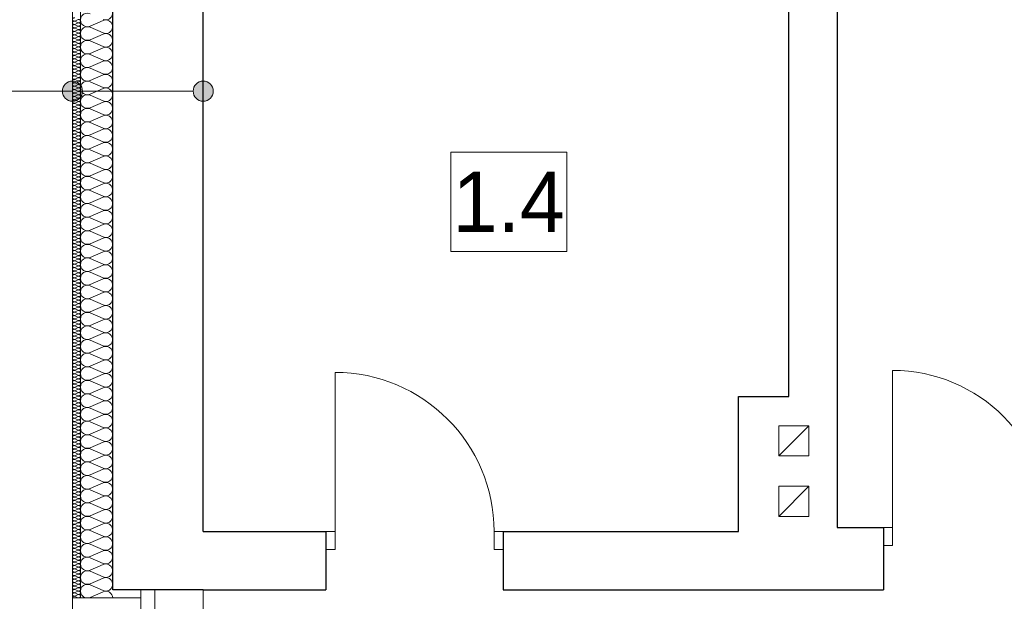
# Model space of a CAD drawing. Extents: x -613240 to -325500, y -25863 to 152403.
# Tile 160 of 254: x -430747 to -425854, y 68686 to 71574. Entities that reach past the tile are written whole.
import ezdxf

# ---------------------------------------------------------------- set-up
doc = ezdxf.new("R2010")
doc.units = 0
doc.header["$MEASUREMENT"] = 0
for name, color, linetype in [('Arch ocieplenie', 7, 'Continuous'), ('Arch opisy', 7, 'Continuous'), ('Inwent Izolacje', 7, 'Continuous')]:
    doc.layers.add(name, color=color, linetype=linetype)
for name, color, linetype, lineweight, true_color in [('Arch ocieplenie_Nr_Pióra__9', 7, 'Continuous', 13, 0x3dad99), ('Arch wykończenie_Nr_Pióra__3', 7, 'Continuous', 18, 0xff6600), ('Inwent Izolacje_Nr_Pióra__2', 7, 'Continuous', 13, 0x7f7f7f), ('INWENT.ŚCIANY_Nr_Pióra__2', 7, 'Continuous', 13, 0x7f7f7f)]:
    doc.layers.add(name, color=color, linetype=linetype, lineweight=lineweight, true_color=true_color)
for name, color, linetype, lineweight in [('Arch opisy_Nr_Pióra__21', 7, 'Continuous', 9), ('INWENT OPISY_Nr_Pióra__21', 7, 'Continuous', 9), ('INWENT. DRZWI_Nr_Pióra__5', 7, 'Continuous', 13), ('INWENT. OKNA_Nr_Pióra__5', 7, 'Continuous', 13), ('INWENT.ŚCIANY_Nr_Pióra__1', 7, 'Continuous', 25), ('INWENT.ŚCIANY_Nr_Pióra__21', 7, 'Continuous', 9), ('Istniejące kominy_Nr_Pióra__21', 7, 'Continuous', 9)]:
    doc.layers.add(name, color=color, linetype=linetype, lineweight=lineweight)
doc.styles.add('GENERATED_STYLE_3', font='txt')

# ---------------------------------------------------------------- blocks, each defined once
blk = doc.blocks.new('Izolacja cieplna 14_201', base_point=(-430484.9, 73292.6))
at = {"layer": 'Arch ocieplenie_Nr_Pióra__9', "linetype": 'Continuous'}
for p, q in [((-430456.9, 71574.9), (-430473, 71567.8)), ((-430473, 71566.4), (-430456.9, 71559.3)), ((-430456.9, 71557.9), (-430473, 71550.8)), ((-430473, 71549.4), (-430456.9, 71542.3)), ((-430456.9, 71540.9), (-430473, 71533.8)), ((-430473, 71532.4), (-430456.9, 71525.3)), ((-430456.9, 71523.9), (-430473, 71516.8)), ((-430473, 71515.4), (-430456.9, 71508.3)), ((-430456.9, 71506.9), (-430473, 71499.8)), ((-430473, 71498.4), (-430456.9, 71491.3)), ((-430456.9, 71489.9), (-430473, 71482.8)), ((-430473, 71481.4), (-430456.9, 71474.3)), ((-430456.9, 71472.9), (-430473, 71465.8)), ((-430473, 71464.4), (-430456.9, 71457.3)), ((-430456.9, 71455.9), (-430473, 71448.8)), ((-430473, 71447.4), (-430456.9, 71440.3)), ((-430456.9, 71438.9), (-430473, 71431.8)), ((-430473, 71430.4), (-430456.9, 71423.3)), ((-430456.9, 71421.9), (-430473, 71414.8)), ((-430473, 71413.4), (-430456.9, 71406.3)), ((-430456.9, 71404.9), (-430473, 71397.8)), ((-430473, 71396.4), (-430456.9, 71389.3)), ((-430456.9, 71387.9), (-430473, 71380.8)), ((-430473, 71379.4), (-430456.9, 71372.3)), ((-430456.9, 71370.9), (-430473, 71363.8)), ((-430473, 71362.4), (-430456.9, 71355.3)), ((-430456.9, 71353.9), (-430473, 71346.8)), ((-430473, 71345.4), (-430456.9, 71338.3)), ((-430456.9, 71336.9), (-430473, 71329.8)), ((-430473, 71328.4), (-430456.9, 71321.3)), ((-430456.9, 71319.9), (-430473, 71312.8)), ((-430473, 71311.4), (-430456.9, 71304.3)), ((-430456.9, 71302.9), (-430473, 71295.8)), ((-430473, 71294.4), (-430456.9, 71287.3)), ((-430456.9, 71285.9), (-430473, 71278.8)), ((-430473, 71277.4), (-430456.9, 71270.3)), ((-430456.9, 71268.9), (-430473, 71261.8)), ((-430473, 71260.4), (-430456.9, 71253.3)), ((-430456.9, 71251.9), (-430473, 71244.8)), ((-430473, 71243.4), (-430456.9, 71236.3)), ((-430456.9, 71234.9), (-430473, 71227.8)), ((-430473, 71226.4), (-430456.9, 71219.3)), ((-430456.9, 71217.9), (-430473, 71210.8)), ((-430473, 71209.4), (-430456.9, 71202.3)), ((-430456.9, 71200.9), (-430473, 71193.8)), ((-430473, 71192.4), (-430456.9, 71185.3)), ((-430456.9, 71183.9), (-430473, 71176.8)), ((-430473, 71175.4), (-430456.9, 71168.3)), ((-430456.9, 71166.9), (-430473, 71159.8)), ((-430473, 71158.4), (-430456.9, 71151.3)), ((-430456.9, 71149.9), (-430473, 71142.8)), ((-430473, 71141.4), (-430456.9, 71134.3)), ((-430456.9, 71132.9), (-430473, 71125.8)), ((-430473, 71124.4), (-430456.9, 71117.3)), ((-430456.9, 71115.9), (-430473, 71108.8)), ((-430473, 71107.4), (-430456.9, 71100.3)), ((-430456.9, 71098.9), (-430473, 71091.8)), ((-430473, 71090.4), (-430456.9, 71083.3)), ((-430456.9, 71081.9), (-430473, 71074.8)), ((-430473, 71073.4), (-430456.9, 71066.3)), ((-430456.9, 71064.9), (-430473, 71057.8)), ((-430473, 71056.4), (-430456.9, 71049.3)), ((-430456.9, 71047.9), (-430473, 71040.8)), ((-430473, 71039.4), (-430456.9, 71032.3)), ((-430456.9, 71030.9), (-430473, 71023.8)), ((-430473, 71022.4), (-430456.9, 71015.3)), ((-430456.9, 71013.9), (-430473, 71006.8)), ((-430473, 71005.4), (-430456.9, 70998.3)), ((-430456.9, 70996.9), (-430473, 70989.8)), ((-430473, 70988.4), (-430456.9, 70981.3)), ((-430456.9, 70979.9), (-430473, 70972.8)), ((-430473, 70971.4), (-430456.9, 70964.3)), ((-430456.9, 70962.9), (-430473, 70955.8)), ((-430473, 70954.4), (-430456.9, 70947.3)), ((-430456.9, 70945.9), (-430473, 70938.8)), ((-430473, 70937.4), (-430456.9, 70930.3)), ((-430456.9, 70928.9), (-430473, 70921.8)), ((-430473, 70920.4), (-430456.9, 70913.3)), ((-430456.9, 70911.9), (-430473, 70904.8)), ((-430473, 70903.4), (-430456.9, 70896.3)), ((-430456.9, 70894.9), (-430473, 70887.8)), ((-430473, 70886.4), (-430456.9, 70879.3)), ((-430456.9, 70877.9), (-430473, 70870.8)), ((-430473, 70869.4), (-430456.9, 70862.3)), ((-430456.9, 70860.9), (-430473, 70853.8)), ((-430473, 70852.4), (-430456.9, 70845.3)), ((-430456.9, 70843.9), (-430473, 70836.8)), ((-430473, 70835.4), (-430456.9, 70828.3)), ((-430456.9, 70826.9), (-430473, 70819.8)), ((-430473, 70818.4), (-430456.9, 70811.3)), ((-430456.9, 70809.9), (-430473, 70802.8)), ((-430473, 70801.4), (-430456.9, 70794.3)), ((-430456.9, 70792.9), (-430473, 70785.8)), ((-430473, 70784.4), (-430456.9, 70777.3)), ((-430456.9, 70775.9), (-430473, 70768.8)), ((-430473, 70767.4), (-430456.9, 70760.3)), ((-430456.9, 70758.9), (-430473, 70751.8)), ((-430473, 70750.4), (-430456.9, 70743.3)), ((-430456.9, 70741.9), (-430473, 70734.8)), ((-430473, 70733.4), (-430456.9, 70726.3)), ((-430456.9, 70724.9), (-430473, 70717.8)), ((-430473, 70716.4), (-430456.9, 70709.3)), ((-430456.9, 70707.9), (-430473, 70700.8)), ((-430473, 70699.4), (-430456.9, 70692.3)), ((-430456.9, 70690.9), (-430473, 70683.8)), ((-430473, 70682.4), (-430456.9, 70675.3)), ((-430456.9, 70673.9), (-430473, 70666.8)), ((-430473, 70665.4), (-430456.9, 70658.3)), ((-430456.9, 70656.9), (-430473, 70649.8)), ((-430473, 70648.4), (-430456.9, 70641.3)), ((-430456.9, 70639.9), (-430473, 70632.8)), ((-430473, 70631.4), (-430456.9, 70624.3)), ((-430456.9, 70622.9), (-430473, 70615.8)), ((-430473, 70614.4), (-430456.9, 70607.3)), ((-430456.9, 70605.9), (-430473, 70598.8)), ((-430473, 70597.4), (-430456.9, 70590.3)), ((-430456.9, 70588.9), (-430473, 70581.8)), ((-430473, 70580.4), (-430456.9, 70573.3)), ((-430456.9, 70571.9), (-430473, 70564.8)), ((-430473, 70563.4), (-430456.9, 70556.3)), ((-430456.9, 70554.9), (-430473, 70547.8)), ((-430473, 70546.4), (-430456.9, 70539.3)), ((-430456.9, 70537.9), (-430473, 70530.8)), ((-430473, 70529.4), (-430456.9, 70522.3)), ((-430456.9, 70520.9), (-430473, 70513.8)), ((-430473, 70512.4), (-430456.9, 70505.3)), ((-430456.9, 70503.9), (-430473, 70496.8)), ((-430473, 70495.4), (-430456.9, 70488.3)), ((-430456.9, 70486.9), (-430473, 70479.8)), ((-430473, 70478.4), (-430456.9, 70471.3)), ((-430456.9, 70469.9), (-430473, 70462.8)), ((-430473, 70461.4), (-430456.9, 70454.3)), ((-430456.9, 70452.9), (-430473, 70445.8)), ((-430473, 70444.4), (-430456.9, 70437.3)), ((-430456.9, 70435.9), (-430473, 70428.8)), ((-430473, 70427.4), (-430456.9, 70420.3)), ((-430456.9, 70418.9), (-430473, 70411.8)), ((-430473, 70410.4), (-430456.9, 70403.3)), ((-430456.9, 70401.9), (-430473, 70394.8)), ((-430473, 70393.4), (-430456.9, 70386.3)), ((-430456.9, 70384.9), (-430473, 70377.8)), ((-430473, 70376.4), (-430456.9, 70369.3)), ((-430456.9, 70367.9), (-430473, 70360.8)), ((-430473, 70359.4), (-430456.9, 70352.3)), ((-430456.9, 70350.9), (-430473, 70343.8)), ((-430473, 70342.4), (-430456.9, 70335.3)), ((-430456.9, 70333.9), (-430473, 70326.8)), ((-430473, 70325.4), (-430456.9, 70318.3)), ((-430456.9, 70316.9), (-430473, 70309.8)), ((-430473, 70308.4), (-430456.9, 70301.3)), ((-430456.9, 70299.9), (-430473, 70292.8)), ((-430473, 70291.4), (-430456.9, 70284.3)), ((-430456.9, 70282.9), (-430473, 70275.8)), ((-430473, 70274.4), (-430456.9, 70267.3)), ((-430456.9, 70265.9), (-430473, 70258.8)), ((-430473, 70257.4), (-430456.9, 70250.3)), ((-430456.9, 70248.9), (-430473, 70241.8)), ((-430473, 70240.4), (-430456.9, 70233.3)), ((-430456.9, 70231.9), (-430473, 70224.8)), ((-430473, 70223.4), (-430456.9, 70216.3)), ((-430456.9, 70214.9), (-430473, 70207.8)), ((-430473, 70206.4), (-430456.9, 70199.3)), ((-430456.9, 70197.9), (-430473, 70190.8)), ((-430473, 70189.4), (-430456.9, 70182.3)), ((-430456.9, 70180.9), (-430473, 70173.8)), ((-430473, 70172.4), (-430456.9, 70165.3)), ((-430456.9, 70163.9), (-430473, 70156.8)), ((-430473, 70155.4), (-430456.9, 70148.3)), ((-430456.9, 70146.9), (-430473, 70139.8)), ((-430473, 70138.4), (-430456.9, 70131.3)), ((-430456.9, 70129.9), (-430473, 70122.8)), ((-430473, 70121.4), (-430456.9, 70114.3)), ((-430456.9, 70112.9), (-430473, 70105.8)), ((-430473, 70104.4), (-430456.9, 70097.3)), ((-430456.9, 70095.9), (-430473, 70088.8)), ((-430473, 70087.4), (-430456.9, 70080.3)), ((-430456.9, 70078.9), (-430473, 70071.8)), ((-430473, 70070.4), (-430456.9, 70063.3)), ((-430456.9, 70061.9), (-430473, 70054.8)), ((-430473, 70053.4), (-430456.9, 70046.3)), ((-430456.9, 70044.9), (-430473, 70037.8)), ((-430473, 70036.4), (-430456.9, 70029.3)), ((-430456.9, 70027.9), (-430473, 70020.8)), ((-430473, 70019.4), (-430456.9, 70012.3)), ((-430456.9, 70010.9), (-430473, 70003.8)), ((-430473, 70002.4), (-430456.9, 69995.3)), ((-430456.9, 69993.9), (-430473, 69986.8)), ((-430473, 69985.4), (-430456.9, 69978.3)), ((-430456.9, 69976.9), (-430473, 69969.8)), ((-430473, 69968.4), (-430456.9, 69961.3)), ((-430456.9, 69959.9), (-430473, 69952.8)), ((-430473, 69951.4), (-430456.9, 69944.3)), ((-430456.9, 69942.9), (-430473, 69935.8)), ((-430473, 69934.4), (-430456.9, 69927.3)), ((-430456.9, 69925.9), (-430473, 69918.8)), ((-430473, 69917.4), (-430456.9, 69910.3)), ((-430456.9, 69908.9), (-430473, 69901.8)), ((-430473, 69900.4), (-430456.9, 69893.3)), ((-430456.9, 69891.9), (-430473, 69884.8)), ((-430473, 69883.4), (-430456.9, 69876.3)), ((-430456.9, 69874.9), (-430473, 69867.8)), ((-430473, 69866.4), (-430456.9, 69859.3)), ((-430456.9, 69857.9), (-430473, 69850.8)), ((-430473, 69849.4), (-430456.9, 69842.3)), ((-430456.9, 69840.9), (-430473, 69833.8)), ((-430473, 69832.4), (-430456.9, 69825.3)), ((-430456.9, 69823.9), (-430473, 69816.8)), ((-430473, 69815.4), (-430456.9, 69808.3)), ((-430456.9, 69806.9), (-430473, 69799.8)), ((-430473, 69798.4), (-430456.9, 69791.3)), ((-430456.9, 69789.9), (-430473, 69782.8)), ((-430473, 69781.4), (-430456.9, 69774.3)), ((-430456.9, 69772.9), (-430473, 69765.8)), ((-430473, 69764.4), (-430456.9, 69757.3)), ((-430456.9, 69755.9), (-430473, 69748.8)), ((-430473, 69747.4), (-430456.9, 69740.3)), ((-430456.9, 69738.9), (-430473, 69731.8)), ((-430473, 69730.4), (-430456.9, 69723.3)), ((-430456.9, 69721.9), (-430473, 69714.8)), ((-430473, 69713.4), (-430456.9, 69706.3)), ((-430456.9, 69704.9), (-430473, 69697.8)), ((-430473, 69696.4), (-430456.9, 69689.3)), ((-430456.9, 69687.9), (-430473, 69680.8)), ((-430473, 69679.4), (-430456.9, 69672.3)), ((-430456.9, 69670.9), (-430473, 69663.8)), ((-430473, 69662.4), (-430456.9, 69655.3)), ((-430456.9, 69653.9), (-430473, 69646.8)), ((-430473, 69645.4), (-430456.9, 69638.3)), ((-430456.9, 69636.9), (-430473, 69629.8)), ((-430473, 69628.4), (-430456.9, 69621.3)), ((-430456.9, 69619.9), (-430473, 69612.8)), ((-430473, 69611.4), (-430456.9, 69604.3)), ((-430456.9, 69602.9), (-430473, 69595.8)), ((-430473, 69594.4), (-430456.9, 69587.3)), ((-430456.9, 69585.9), (-430473, 69578.8)), ((-430473, 69577.4), (-430456.9, 69570.3)), ((-430456.9, 69568.9), (-430473, 69561.8)), ((-430473, 69560.4), (-430456.9, 69553.3)), ((-430456.9, 69551.9), (-430473, 69544.8)), ((-430473, 69543.4), (-430456.9, 69536.3)), ((-430456.9, 69534.9), (-430473, 69527.8)), ((-430473, 69526.4), (-430456.9, 69519.3)), ((-430456.9, 69517.9), (-430473, 69510.8)), ((-430473, 69509.4), (-430456.9, 69502.3)), ((-430456.9, 69500.9), (-430473, 69493.8)), ((-430473, 69492.4), (-430456.9, 69485.3)), ((-430456.9, 69483.9), (-430473, 69476.8)), ((-430473, 69475.4), (-430456.9, 69468.3)), ((-430456.9, 69466.9), (-430473, 69459.8)), ((-430473, 69458.4), (-430456.9, 69451.3)), ((-430456.9, 69449.9), (-430473, 69442.8)), ((-430473, 69441.4), (-430456.9, 69434.3)), ((-430456.9, 69432.9), (-430473, 69425.8)), ((-430473, 69424.4), (-430456.9, 69417.3)), ((-430456.9, 69415.9), (-430473, 69408.8)), ((-430473, 69407.4), (-430456.9, 69400.3)), ((-430456.9, 69398.9), (-430473, 69391.8)), ((-430473, 69390.4), (-430456.9, 69383.3)), ((-430456.9, 69381.9), (-430473, 69374.8)), ((-430473, 69373.4), (-430456.9, 69366.3)), ((-430456.9, 69364.9), (-430473, 69357.8)), ((-430473, 69356.4), (-430456.9, 69349.3)), ((-430456.9, 69347.9), (-430473, 69340.8)), ((-430473, 69339.4), (-430456.9, 69332.3)), ((-430456.9, 69330.9), (-430473, 69323.8)), ((-430473, 69322.4), (-430456.9, 69315.3)), ((-430456.9, 69313.9), (-430473, 69306.8)), ((-430473, 69305.4), (-430456.9, 69298.3)), ((-430456.9, 69296.9), (-430473, 69289.8)), ((-430473, 69288.4), (-430456.9, 69281.3)), ((-430456.9, 69279.9), (-430473, 69272.8)), ((-430473, 69271.4), (-430456.9, 69264.3)), ((-430456.9, 69262.9), (-430473, 69255.8)), ((-430473, 69254.4), (-430456.9, 69247.3)), ((-430456.9, 69245.9), (-430473, 69238.8)), ((-430473, 69237.4), (-430456.9, 69230.3)), ((-430456.9, 69228.9), (-430473, 69221.8)), ((-430473, 69220.4), (-430456.9, 69213.3)), ((-430456.9, 69211.9), (-430473, 69204.8)), ((-430473, 69203.4), (-430456.9, 69196.3)), ((-430456.9, 69194.9), (-430473, 69187.8)), ((-430473, 69186.4), (-430456.9, 69179.3)), ((-430456.9, 69177.9), (-430473, 69170.8)), ((-430473, 69169.4), (-430456.9, 69162.3)), ((-430456.9, 69160.9), (-430473, 69153.8)), ((-430473, 69152.4), (-430456.9, 69145.3)), ((-430456.9, 69143.9), (-430473, 69136.8)), ((-430473, 69135.4), (-430456.9, 69128.3)), ((-430456.9, 69126.9), (-430473, 69119.8)), ((-430473, 69118.4), (-430456.9, 69111.3)), ((-430456.9, 69109.9), (-430473, 69102.8)), ((-430473, 69101.4), (-430456.9, 69094.3)), ((-430456.9, 69092.9), (-430473, 69085.8)), ((-430473, 69084.4), (-430456.9, 69077.3)), ((-430456.9, 69075.9), (-430473, 69068.8)), ((-430473, 69067.4), (-430456.9, 69060.3)), ((-430456.9, 69058.9), (-430473, 69051.8)), ((-430473, 69050.4), (-430456.9, 69043.3)), ((-430456.9, 69041.9), (-430473, 69034.8)), ((-430473, 69033.4), (-430456.9, 69026.3)), ((-430456.9, 69024.9), (-430473, 69017.8)), ((-430473, 69016.4), (-430456.9, 69009.3)), ((-430456.9, 69007.9), (-430473, 69000.8)), ((-430473, 68999.4), (-430456.9, 68992.3)), ((-430456.9, 68990.9), (-430473, 68983.8)), ((-430473, 68982.4), (-430456.9, 68975.3)), ((-430456.9, 68973.9), (-430473, 68966.8)), ((-430473, 68965.4), (-430456.9, 68958.3)), ((-430456.9, 68956.9), (-430473, 68949.8)), ((-430473, 68948.4), (-430456.9, 68941.3)), ((-430456.9, 68939.9), (-430473, 68932.8)), ((-430473, 68931.4), (-430456.9, 68924.3)), ((-430456.9, 68922.9), (-430473, 68915.8)), ((-430473, 68914.4), (-430456.9, 68907.3)), ((-430456.9, 68905.9), (-430473, 68898.8)), ((-430473, 68897.4), (-430456.9, 68890.3)), ((-430456.9, 68888.9), (-430473, 68881.8)), ((-430473, 68880.4), (-430456.9, 68873.3)), ((-430456.9, 68871.9), (-430473, 68864.8)), ((-430473, 68863.4), (-430456.9, 68856.3)), ((-430456.9, 68854.9), (-430473, 68847.8)), ((-430473, 68846.4), (-430456.9, 68839.3)), ((-430456.9, 68837.9), (-430473, 68830.8)), ((-430473, 68829.4), (-430456.9, 68822.3)), ((-430456.9, 68820.9), (-430473, 68813.8)), ((-430473, 68812.4), (-430456.9, 68805.3)), ((-430456.9, 68803.9), (-430473, 68796.8)), ((-430473, 68795.4), (-430456.9, 68788.3)), ((-430456.9, 68786.9), (-430473, 68779.8)), ((-430473, 68778.4), (-430456.9, 68771.3)), ((-430456.9, 68769.9), (-430473, 68762.8)), ((-430473, 68761.4), (-430456.9, 68754.3)), ((-430456.9, 68752.9), (-430473, 68745.8)), ((-430473, 68744.4), (-430456.9, 68737.3)), ((-430456.9, 68735.9), (-430473, 68728.8)), ((-430473, 68727.4), (-430456.9, 68720.3)), ((-430456.9, 68718.9), (-430473, 68711.8)), ((-430473, 68710.4), (-430456.9, 68703.3))]:
    blk.add_line(p, q, dxfattribs=at)
for centre, start_param, end_param in [((-430476.4, 71575.6), 1.158004, 5.125183), ((-430476.4, 71558.6), 1.158004, 5.125183), ((-430476.4, 71541.6), 1.158004, 5.125183), ((-430453.5, 71567.1), 4.299595, 8.266775), ((-430453.5, 71550.1), 4.299595, 8.266775), ((-430453.5, 71533.1), 4.299595, 8.266775), ((-430476.4, 71524.6), 1.158004, 5.125183), ((-430476.4, 71507.6), 1.158004, 5.125183), ((-430476.4, 71490.6), 1.158004, 5.125183), ((-430453.5, 71516.1), 4.299595, 8.266775), ((-430453.5, 71499.1), 4.299595, 8.266775), ((-430453.5, 71482.1), 4.299595, 8.266775), ((-430476.4, 71473.6), 1.158004, 5.125183), ((-430476.4, 71456.6), 1.158004, 5.125183), ((-430476.4, 71439.6), 1.158004, 5.125183), ((-430453.5, 71465.1), 4.299595, 8.266775), ((-430453.5, 71448.1), 4.299595, 8.266775), ((-430453.5, 71431.1), 4.299595, 8.266775), ((-430476.4, 71422.6), 1.158004, 5.125183), ((-430476.4, 71405.6), 1.158004, 5.125183), ((-430476.4, 71388.6), 1.158004, 5.125183), ((-430453.5, 71414.1), 4.299595, 8.266775), ((-430453.5, 71397.1), 4.299595, 8.266775), ((-430453.5, 71380.1), 4.299595, 8.266775), ((-430476.4, 71371.6), 1.158004, 5.125183), ((-430476.4, 71354.6), 1.158004, 5.125183), ((-430476.4, 71337.6), 1.158004, 5.125183), ((-430453.5, 71363.1), 4.299595, 8.266775), ((-430453.5, 71346.1), 4.299595, 8.266775), ((-430476.4, 71320.6), 1.158004, 5.125183), ((-430476.4, 71303.6), 1.158004, 5.125183), ((-430476.4, 71286.6), 1.158004, 5.125183), ((-430453.5, 71329.1), 4.299595, 8.266775), ((-430453.5, 71312.1), 4.299595, 8.266775), ((-430453.5, 71295.1), 4.299595, 8.266775), ((-430476.4, 71269.6), 1.158004, 5.125183), ((-430476.4, 71252.6), 1.158004, 5.125183), ((-430476.4, 71235.6), 1.158004, 5.125183), ((-430453.5, 71278.1), 4.299595, 8.266775), ((-430453.5, 71261.1), 4.299595, 8.266775), ((-430453.5, 71244.1), 4.299595, 8.266775), ((-430476.4, 71218.6), 1.158004, 5.125183), ((-430476.4, 71201.6), 1.158004, 5.125183), ((-430476.4, 71184.6), 1.158004, 5.125183), ((-430453.5, 71227.1), 4.299595, 8.266775), ((-430453.5, 71210.1), 4.299595, 8.266775), ((-430453.5, 71193.1), 4.299595, 8.266775), ((-430476.4, 71167.6), 1.158004, 5.125183), ((-430476.4, 71150.6), 1.158004, 5.125183), ((-430453.5, 71176.1), 4.299595, 8.266775), ((-430453.5, 71159.1), 4.299595, 8.266775), ((-430453.5, 71142.1), 4.299595, 8.266775), ((-430476.4, 71133.6), 1.158004, 5.125183), ((-430476.4, 71116.6), 1.158004, 5.125183), ((-430476.4, 71099.6), 1.158004, 5.125183), ((-430453.5, 71125.1), 4.299595, 8.266775), ((-430453.5, 71108.1), 4.299595, 8.266775), ((-430453.5, 71091.1), 4.299595, 8.266775), ((-430476.4, 71082.6), 1.158004, 5.125183), ((-430476.4, 71065.6), 1.158004, 5.125183), ((-430476.4, 71048.6), 1.158004, 5.125183), ((-430453.5, 71074.1), 4.299595, 8.266775), ((-430453.5, 71057.1), 4.299595, 8.266775), ((-430453.5, 71040.1), 4.299595, 8.266775), ((-430476.4, 71031.6), 1.158004, 5.125183), ((-430476.4, 71014.6), 1.158004, 5.125183), ((-430476.4, 70997.6), 1.158004, 5.125183), ((-430453.5, 71023.1), 4.299595, 8.266775), ((-430453.5, 71006.1), 4.299595, 8.266775), ((-430453.5, 70989.1), 4.299595, 8.266775), ((-430476.4, 70980.6), 1.158004, 5.125183), ((-430476.4, 70963.6), 1.158004, 5.125183), ((-430476.4, 70946.6), 1.158004, 5.125183), ((-430453.5, 70972.1), 4.299595, 8.266775), ((-430453.5, 70955.1), 4.299595, 8.266775), ((-430453.5, 70938.1), 4.299595, 8.266775), ((-430476.4, 70929.6), 1.158004, 5.125183), ((-430476.4, 70912.6), 1.158004, 5.125183), ((-430476.4, 70895.6), 1.158004, 5.125183), ((-430453.5, 70921.1), 4.299595, 8.266775), ((-430453.5, 70904.1), 4.299595, 8.266775), ((-430476.4, 70878.6), 1.158004, 5.125183), ((-430476.4, 70861.6), 1.158004, 5.125183), ((-430476.4, 70844.6), 1.158004, 5.125183), ((-430453.5, 70887.1), 4.299595, 8.266775), ((-430453.5, 70870.1), 4.299595, 8.266775), ((-430453.5, 70853.1), 4.299595, 8.266775), ((-430476.4, 70827.6), 1.158004, 5.125183), ((-430476.4, 70810.6), 1.158004, 5.125183), ((-430476.4, 70793.6), 1.158004, 5.125183), ((-430453.5, 70836.1), 4.299595, 8.266775), ((-430453.5, 70819.1), 4.299595, 8.266775), ((-430453.5, 70802.1), 4.299595, 8.266775), ((-430476.4, 70776.6), 1.158004, 5.125183), ((-430476.4, 70759.6), 1.158004, 5.125183), ((-430476.4, 70742.6), 1.158004, 5.125183), ((-430453.5, 70785.1), 4.299595, 8.266775), ((-430453.5, 70768.1), 4.299595, 8.266775), ((-430453.5, 70751.1), 4.299595, 8.266775), ((-430476.4, 70725.6), 1.158004, 5.125183), ((-430476.4, 70708.6), 1.158004, 5.125183), ((-430453.5, 70734.1), 4.299595, 8.266775), ((-430453.5, 70717.1), 4.299595, 8.266775), ((-430453.5, 70700.1), 4.299595, 8.266775), ((-430476.4, 70691.6), 1.158004, 5.125183), ((-430476.4, 70674.6), 1.158004, 5.125183), ((-430476.4, 70657.6), 1.158004, 5.125183), ((-430453.5, 70683.1), 4.299595, 8.266775), ((-430453.5, 70666.1), 4.299595, 8.266775), ((-430453.5, 70649.1), 4.299595, 8.266775), ((-430476.4, 70640.6), 1.158004, 5.125183), ((-430476.4, 70623.6), 1.158004, 5.125183), ((-430476.4, 70606.6), 1.158004, 5.125183), ((-430453.5, 70632.1), 4.299595, 8.266775), ((-430453.5, 70615.1), 4.299595, 8.266775), ((-430453.5, 70598.1), 4.299595, 8.266775), ((-430476.4, 70589.6), 1.158004, 5.125183), ((-430476.4, 70572.6), 1.158004, 5.125183), ((-430476.4, 70555.6), 1.158004, 5.125183), ((-430453.5, 70581.1), 4.299595, 8.266775), ((-430453.5, 70564.1), 4.299595, 8.266775), ((-430453.5, 70547.1), 4.299595, 8.266775), ((-430476.4, 70538.6), 1.158004, 5.125183), ((-430476.4, 70521.6), 1.158004, 5.125183), ((-430476.4, 70504.6), 1.158004, 5.125183), ((-430453.5, 70530.1), 4.299595, 8.266775), ((-430453.5, 70513.1), 4.299595, 8.266775), ((-430476.4, 70487.6), 1.158004, 5.125183), ((-430476.4, 70470.6), 1.158004, 5.125183), ((-430476.4, 70453.6), 1.158004, 5.125183), ((-430453.5, 70496.1), 4.299595, 8.266775), ((-430453.5, 70479.1), 4.299595, 8.266775), ((-430453.5, 70462.1), 4.299595, 8.266775), ((-430476.4, 70436.6), 1.158004, 5.125183), ((-430476.4, 70419.6), 1.158004, 5.125183), ((-430476.4, 70402.6), 1.158004, 5.125183), ((-430453.5, 70445.1), 4.299595, 8.266775), ((-430453.5, 70428.1), 4.299595, 8.266775), ((-430453.5, 70411.1), 4.299595, 8.266775), ((-430476.4, 70385.6), 1.158004, 5.125183), ((-430476.4, 70368.6), 1.158004, 5.125183), ((-430476.4, 70351.6), 1.158004, 5.125183), ((-430453.5, 70394.1), 4.299595, 8.266775), ((-430453.5, 70377.1), 4.299595, 8.266775), ((-430453.5, 70360.1), 4.299595, 8.266775), ((-430476.4, 70334.6), 1.158004, 5.125183), ((-430476.4, 70317.6), 1.158004, 5.125183), ((-430453.5, 70343.1), 4.299595, 8.266775), ((-430453.5, 70326.1), 4.299595, 8.266775), ((-430453.5, 70309.1), 4.299595, 8.266775), ((-430476.4, 70300.6), 1.158004, 5.125183), ((-430476.4, 70283.6), 1.158004, 5.125183), ((-430476.4, 70266.6), 1.158004, 5.125183), ((-430453.5, 70292.1), 4.299595, 8.266775), ((-430453.5, 70275.1), 4.299595, 8.266775), ((-430453.5, 70258.1), 4.299595, 8.266775), ((-430476.4, 70249.6), 1.158004, 5.125183), ((-430476.4, 70232.6), 1.158004, 5.125183), ((-430476.4, 70215.6), 1.158004, 5.125183), ((-430453.5, 70241.1), 4.299595, 8.266775), ((-430453.5, 70224.1), 4.299595, 8.266775), ((-430453.5, 70207.1), 4.299595, 8.266775), ((-430476.4, 70198.6), 1.158004, 5.125183), ((-430476.4, 70181.6), 1.158004, 5.125183), ((-430476.4, 70164.6), 1.158004, 5.125183), ((-430453.5, 70190.1), 4.299595, 8.266775), ((-430453.5, 70173.1), 4.299595, 8.266775), ((-430453.5, 70156.1), 4.299595, 8.266775), ((-430476.4, 70147.6), 1.158004, 5.125183), ((-430476.4, 70130.6), 1.158004, 5.125183), ((-430476.4, 70113.6), 1.158004, 5.125183), ((-430453.5, 70139.1), 4.299595, 8.266775), ((-430453.5, 70122.1), 4.299595, 8.266775), ((-430476.4, 70096.6), 1.158004, 5.125183), ((-430476.4, 70079.6), 1.158004, 5.125183), ((-430476.4, 70062.6), 1.158004, 5.125183), ((-430453.5, 70105.1), 4.299595, 8.266775), ((-430453.5, 70088.1), 4.299595, 8.266775), ((-430453.5, 70071.1), 4.299595, 8.266775), ((-430476.4, 70045.6), 1.158004, 5.125183), ((-430476.4, 70028.6), 1.158004, 5.125183), ((-430476.4, 70011.6), 1.158004, 5.125183), ((-430453.5, 70054.1), 4.299595, 8.266775), ((-430453.5, 70037.1), 4.299595, 8.266775), ((-430453.5, 70020.1), 4.299595, 8.266775), ((-430476.4, 69994.6), 1.158004, 5.125183), ((-430476.4, 69977.6), 1.158004, 5.125183), ((-430476.4, 69960.6), 1.158004, 5.125183), ((-430453.5, 70003.1), 4.299595, 8.266775), ((-430453.5, 69986.1), 4.299595, 8.266775), ((-430453.5, 69969.1), 4.299595, 8.266775), ((-430476.4, 69943.6), 1.158004, 5.125183), ((-430476.4, 69926.6), 1.158004, 5.125183), ((-430453.5, 69952.1), 4.299595, 8.266775), ((-430453.5, 69935.1), 4.299595, 8.266775), ((-430453.5, 69918.1), 4.299595, 8.266775), ((-430476.4, 69909.6), 1.158004, 5.125183), ((-430476.4, 69892.6), 1.158004, 5.125183), ((-430476.4, 69875.6), 1.158004, 5.125183), ((-430453.5, 69901.1), 4.299595, 8.266775), ((-430453.5, 69884.1), 4.299595, 8.266775), ((-430453.5, 69867.1), 4.299595, 8.266775), ((-430476.4, 69858.6), 1.158004, 5.125183), ((-430476.4, 69841.6), 1.158004, 5.125183), ((-430476.4, 69824.6), 1.158004, 5.125183), ((-430453.5, 69850.1), 4.299595, 8.266775), ((-430453.5, 69833.1), 4.299595, 8.266775), ((-430453.5, 69816.1), 4.299595, 8.266775), ((-430476.4, 69807.6), 1.158004, 5.125183), ((-430476.4, 69790.6), 1.158004, 5.125183), ((-430476.4, 69773.6), 1.158004, 5.125183), ((-430453.5, 69799.1), 4.299595, 8.266775), ((-430453.5, 69782.1), 4.299595, 8.266775), ((-430453.5, 69765.1), 4.299595, 8.266775), ((-430476.4, 69756.6), 1.158004, 5.125183), ((-430476.4, 69739.6), 1.158004, 5.125183), ((-430476.4, 69722.6), 1.158004, 5.125183), ((-430453.5, 69748.1), 4.299595, 8.266775), ((-430453.5, 69731.1), 4.299595, 8.266775), ((-430476.4, 69705.6), 1.158004, 5.125183), ((-430476.4, 69688.6), 1.158004, 5.125183), ((-430476.4, 69671.6), 1.158004, 5.125183), ((-430453.5, 69714.1), 4.299595, 8.266775), ((-430453.5, 69697.1), 4.299595, 8.266775), ((-430453.5, 69680.1), 4.299595, 8.266775), ((-430476.4, 69654.6), 1.158004, 5.125183), ((-430476.4, 69637.6), 1.158004, 5.125183), ((-430476.4, 69620.6), 1.158004, 5.125183), ((-430453.5, 69663.1), 4.299595, 8.266775), ((-430453.5, 69646.1), 4.299595, 8.266775), ((-430453.5, 69629.1), 4.299595, 8.266775), ((-430476.4, 69603.6), 1.158004, 5.125183), ((-430476.4, 69586.6), 1.158004, 5.125183), ((-430476.4, 69569.6), 1.158004, 5.125183), ((-430453.5, 69612.1), 4.299595, 8.266775), ((-430453.5, 69595.1), 4.299595, 8.266775), ((-430453.5, 69578.1), 4.299595, 8.266775), ((-430476.4, 69552.6), 1.158004, 5.125183), ((-430476.4, 69535.6), 1.158004, 5.125183), ((-430453.5, 69561.1), 4.299595, 8.266775), ((-430453.5, 69544.1), 4.299595, 8.266775), ((-430453.5, 69527.1), 4.299595, 8.266775), ((-430476.4, 69518.6), 1.158004, 5.125183), ((-430476.4, 69501.6), 1.158004, 5.125183), ((-430476.4, 69484.6), 1.158004, 5.125183), ((-430453.5, 69510.1), 4.299595, 8.266775), ((-430453.5, 69493.1), 4.299595, 8.266775), ((-430453.5, 69476.1), 4.299595, 8.266775), ((-430476.4, 69467.6), 1.158004, 5.125183), ((-430476.4, 69450.6), 1.158004, 5.125183), ((-430476.4, 69433.6), 1.158004, 5.125183), ((-430453.5, 69459.1), 4.299595, 8.266775), ((-430453.5, 69442.1), 4.299595, 8.266775), ((-430453.5, 69425.1), 4.299595, 8.266775), ((-430476.4, 69416.6), 1.158004, 5.125183), ((-430476.4, 69399.6), 1.158004, 5.125183), ((-430476.4, 69382.6), 1.158004, 5.125183), ((-430453.5, 69408.1), 4.299595, 8.266775), ((-430453.5, 69391.1), 4.299595, 8.266775), ((-430453.5, 69374.1), 4.299595, 8.266775), ((-430476.4, 69365.6), 1.158004, 5.125183), ((-430476.4, 69348.6), 1.158004, 5.125183), ((-430476.4, 69331.6), 1.158004, 5.125183), ((-430453.5, 69357.1), 4.299595, 8.266775), ((-430453.5, 69340.1), 4.299595, 8.266775), ((-430476.4, 69314.6), 1.158004, 5.125183), ((-430476.4, 69297.6), 1.158004, 5.125183), ((-430476.4, 69280.6), 1.158004, 5.125183), ((-430453.5, 69323.1), 4.299595, 8.266775), ((-430453.5, 69306.1), 4.299595, 8.266775), ((-430453.5, 69289.1), 4.299595, 8.266775), ((-430476.4, 69263.6), 1.158004, 5.125183), ((-430476.4, 69246.6), 1.158004, 5.125183), ((-430476.4, 69229.6), 1.158004, 5.125183), ((-430453.5, 69272.1), 4.299595, 8.266775), ((-430453.5, 69255.1), 4.299595, 8.266775), ((-430453.5, 69238.1), 4.299595, 8.266775), ((-430476.4, 69212.6), 1.158004, 5.125183), ((-430476.4, 69195.6), 1.158004, 5.125183), ((-430476.4, 69178.6), 1.158004, 5.125183), ((-430453.5, 69221.1), 4.299595, 8.266775), ((-430453.5, 69204.1), 4.299595, 8.266775), ((-430453.5, 69187.1), 4.299595, 8.266775), ((-430476.4, 69161.6), 1.158004, 5.125183), ((-430476.4, 69144.6), 1.158004, 5.125183), ((-430476.4, 69127.6), 1.158004, 5.125183), ((-430453.5, 69170.1), 4.299595, 8.266775), ((-430453.5, 69153.1), 4.299595, 8.266775), ((-430453.5, 69136.1), 4.299595, 8.266775), ((-430476.4, 69110.6), 1.158004, 5.125183), ((-430476.4, 69093.6), 1.158004, 5.125183), ((-430453.5, 69119.1), 4.299595, 8.266775), ((-430453.5, 69102.1), 4.299595, 8.266775), ((-430453.5, 69085.1), 4.299595, 8.266775), ((-430476.4, 69076.6), 1.158004, 5.125183), ((-430476.4, 69059.6), 1.158004, 5.125183), ((-430476.4, 69042.6), 1.158004, 5.125183), ((-430453.5, 69068.1), 4.299595, 8.266775), ((-430453.5, 69051.1), 4.299595, 8.266775), ((-430453.5, 69034.1), 4.299595, 8.266775), ((-430476.4, 69025.6), 1.158004, 5.125183), ((-430476.4, 69008.6), 1.158004, 5.125183), ((-430476.4, 68991.6), 1.158004, 5.125183), ((-430453.5, 69017.1), 4.299595, 8.266775), ((-430453.5, 69000.1), 4.299595, 8.266775), ((-430453.5, 68983.1), 4.299595, 8.266775), ((-430476.4, 68974.6), 1.158004, 5.125183), ((-430476.4, 68957.6), 1.158004, 5.125183), ((-430476.4, 68940.6), 1.158004, 5.125183), ((-430453.5, 68966.1), 4.299595, 8.266775), ((-430453.5, 68949.1), 4.299595, 8.266775), ((-430453.5, 68932.1), 4.299595, 8.266775), ((-430476.4, 68923.6), 1.158004, 5.125183), ((-430476.4, 68906.6), 1.158004, 5.125183), ((-430476.4, 68889.6), 1.158004, 5.125183), ((-430453.5, 68915.1), 4.299595, 8.266775), ((-430453.5, 68898.1), 4.299595, 8.266775), ((-430476.4, 68872.6), 1.158004, 5.125183), ((-430476.4, 68855.6), 1.158004, 5.125183), ((-430476.4, 68838.6), 1.158004, 5.125183), ((-430453.5, 68881.1), 4.299595, 8.266775), ((-430453.5, 68864.1), 4.299595, 8.266775), ((-430453.5, 68847.1), 4.299595, 8.266775), ((-430476.4, 68821.6), 1.158004, 5.125183), ((-430476.4, 68804.6), 1.158004, 5.125183), ((-430476.4, 68787.6), 1.158004, 5.125183), ((-430453.5, 68830.1), 4.299595, 8.266775), ((-430453.5, 68813.1), 4.299595, 8.266775), ((-430453.5, 68796.1), 4.299595, 8.266775), ((-430476.4, 68770.6), 1.158004, 5.125183), ((-430476.4, 68753.6), 1.158004, 5.125183), ((-430476.4, 68736.6), 1.158004, 5.125183), ((-430453.5, 68779.1), 4.299595, 8.266775), ((-430453.5, 68762.1), 4.299595, 8.266775), ((-430453.5, 68745.1), 4.299595, 8.266775), ((-430476.4, 68719.6), 1.158004, 5.125183), ((-430476.4, 68702.6), 1.158004, 3.141593), ((-430453.5, 68728.1), 4.299595, 8.266775), ((-430453.5, 68711.1), 4.299595, 8.266775)]:
    blk.add_ellipse(centre, major_axis=(8.51, 0), ratio=0.999163, start_param=start_param, end_param=end_param, dxfattribs=at)
blk = doc.blocks.new('Izolacja cieplna 14_323', base_point=(-430284.9, 68702.6))
at = {"layer": 'Inwent Izolacje_Nr_Pióra__2', "linetype": 'Continuous'}
for p, q in [((-430397.3, 71542.1), (-430332.6, 71570.2)), ((-430332.6, 71508.3), (-430397.3, 71536.4)), ((-430397.3, 71474.5), (-430332.6, 71502.6)), ((-430332.6, 71440.8), (-430397.3, 71468.9)), ((-430397.3, 71407), (-430332.6, 71435.1)), ((-430332.6, 71373.2), (-430397.3, 71401.3)), ((-430397.3, 71339.4), (-430332.6, 71367.5)), ((-430332.6, 71305.7), (-430397.3, 71333.8)), ((-430397.3, 71271.9), (-430332.6, 71300)), ((-430332.6, 71238.1), (-430397.3, 71266.2)), ((-430397.3, 71204.4), (-430332.6, 71232.5)), ((-430332.6, 71170.6), (-430397.3, 71198.7)), ((-430397.3, 71136.8), (-430332.6, 71164.9)), ((-430332.6, 71103.1), (-430397.3, 71131.2)), ((-430397.3, 71069.3), (-430332.6, 71097.4)), ((-430332.6, 71035.5), (-430397.3, 71063.6)), ((-430397.3, 71001.8), (-430332.6, 71029.9)), ((-430332.6, 70968), (-430397.3, 70996.1)), ((-430397.3, 70934.2), (-430332.6, 70962.3)), ((-430332.6, 70900.4), (-430397.3, 70928.5)), ((-430397.3, 70866.7), (-430332.6, 70894.8)), ((-430332.6, 70832.9), (-430397.3, 70861)), ((-430397.3, 70799.1), (-430332.6, 70827.2)), ((-430332.6, 70765.4), (-430397.3, 70793.5)), ((-430397.3, 70731.6), (-430332.6, 70759.7)), ((-430332.6, 70697.8), (-430397.3, 70725.9)), ((-430397.3, 70664.1), (-430332.6, 70692.2)), ((-430332.6, 70630.3), (-430397.3, 70658.4)), ((-430397.3, 70596.5), (-430332.6, 70624.6)), ((-430332.6, 70562.8), (-430397.3, 70590.9)), ((-430397.3, 70529), (-430332.6, 70557.1)), ((-430332.6, 70495.2), (-430397.3, 70523.3)), ((-430397.3, 70461.4), (-430332.6, 70489.5)), ((-430332.6, 70427.7), (-430397.3, 70455.8)), ((-430397.3, 70393.9), (-430332.6, 70422)), ((-430332.6, 70360.1), (-430397.3, 70388.2)), ((-430397.3, 70326.4), (-430332.6, 70354.5)), ((-430332.6, 70292.6), (-430397.3, 70320.7)), ((-430397.3, 70258.8), (-430332.6, 70286.9)), ((-430332.6, 70225.1), (-430397.3, 70253.2)), ((-430397.3, 70191.3), (-430332.6, 70219.4)), ((-430332.6, 70157.5), (-430397.3, 70185.6)), ((-430397.3, 70123.8), (-430332.6, 70151.9)), ((-430332.6, 70090), (-430397.3, 70118.1)), ((-430397.3, 70056.2), (-430332.6, 70084.3)), ((-430332.6, 70022.4), (-430397.3, 70050.5)), ((-430397.3, 69988.7), (-430332.6, 70016.8)), ((-430332.6, 69954.9), (-430397.3, 69983)), ((-430397.3, 69921.1), (-430332.6, 69949.2)), ((-430332.6, 69887.4), (-430397.3, 69915.5)), ((-430397.3, 69853.6), (-430332.6, 69881.7)), ((-430332.6, 69819.8), (-430397.3, 69847.9)), ((-430397.3, 69786.1), (-430332.6, 69814.2)), ((-430332.6, 69752.3), (-430397.3, 69780.4)), ((-430397.3, 69718.5), (-430332.6, 69746.6)), ((-430332.6, 69684.8), (-430397.3, 69712.9)), ((-430397.3, 69651), (-430332.6, 69679.1)), ((-430332.6, 69617.2), (-430397.3, 69645.3)), ((-430397.3, 69583.4), (-430332.6, 69611.5)), ((-430332.6, 69549.7), (-430397.3, 69577.8)), ((-430397.3, 69515.9), (-430332.6, 69544)), ((-430332.6, 69482.1), (-430397.3, 69510.2)), ((-430397.3, 69448.4), (-430332.6, 69476.5)), ((-430332.6, 69414.6), (-430397.3, 69442.7)), ((-430397.3, 69380.8), (-430332.6, 69408.9)), ((-430332.6, 69347.1), (-430397.3, 69375.2)), ((-430397.3, 69313.3), (-430332.6, 69341.4)), ((-430332.6, 69279.5), (-430397.3, 69307.6)), ((-430397.3, 69245.8), (-430332.6, 69273.9)), ((-430332.6, 69212), (-430397.3, 69240.1)), ((-430397.3, 69178.2), (-430332.6, 69206.3)), ((-430332.6, 69144.4), (-430397.3, 69172.5)), ((-430397.3, 69110.7), (-430332.6, 69138.8)), ((-430332.6, 69076.9), (-430397.3, 69105)), ((-430397.3, 69043.1), (-430332.6, 69071.2)), ((-430332.6, 69009.4), (-430397.3, 69037.5)), ((-430397.3, 68975.6), (-430332.6, 69003.7)), ((-430332.6, 68941.8), (-430397.3, 68969.9)), ((-430397.3, 68908.1), (-430332.6, 68936.2)), ((-430332.6, 68874.3), (-430397.3, 68902.4)), ((-430397.3, 68840.5), (-430332.6, 68868.6)), ((-430332.6, 68806.8), (-430397.3, 68834.9)), ((-430397.3, 68773), (-430332.6, 68801.1)), ((-430332.6, 68739.2), (-430397.3, 68767.3)), ((-430397.3, 68705.4), (-430332.6, 68733.5))]:
    blk.add_line(p, q, dxfattribs=at)
for centre, start_param, end_param in [((-430319, 71606.8), 1.158004, 5.125183), ((-430410.9, 71573), 4.299595, 8.266775), ((-430410.9, 71505.5), 4.299595, 8.266775), ((-430319, 71539.2), 1.158004, 5.125183), ((-430319, 71471.7), 1.158004, 5.125183), ((-430410.9, 71437.9), 4.299595, 8.266775), ((-430319, 71404.1), 1.158004, 5.125183), ((-430410.9, 71370.4), 4.299595, 8.266775), ((-430410.9, 71302.8), 4.299595, 8.266775), ((-430319, 71336.6), 1.158004, 5.125183), ((-430319, 71269.1), 1.158004, 5.125183), ((-430410.9, 71235.3), 4.299595, 8.266775), ((-430410.9, 71167.8), 4.299595, 8.266775), ((-430319, 71201.5), 1.158004, 5.125183), ((-430319, 71134), 1.158004, 5.125183), ((-430410.9, 71100.2), 4.299595, 8.266775), ((-430319, 71066.5), 1.158004, 5.125183), ((-430410.9, 71032.7), 4.299595, 8.266775), ((-430410.9, 70965.1), 4.299595, 8.266775), ((-430319, 70998.9), 1.158004, 5.125183), ((-430319, 70931.4), 1.158004, 5.125183), ((-430410.9, 70897.6), 4.299595, 8.266775), ((-430319, 70863.8), 1.158004, 5.125183), ((-430410.9, 70830.1), 4.299595, 8.266775), ((-430319, 70796.3), 1.158004, 5.125183), ((-430410.9, 70762.5), 4.299595, 8.266775), ((-430319, 70728.8), 1.158004, 5.125183), ((-430410.9, 70695), 4.299595, 8.266775), ((-430410.9, 70627.5), 4.299595, 8.266775), ((-430319, 70661.2), 1.158004, 5.125183), ((-430319, 70593.7), 1.158004, 5.125183), ((-430410.9, 70559.9), 4.299595, 8.266775), ((-430319, 70526.1), 1.158004, 5.125183), ((-430410.9, 70492.4), 4.299595, 8.266775), ((-430410.9, 70424.8), 4.299595, 8.266775), ((-430319, 70458.6), 1.158004, 5.125183), ((-430319, 70391.1), 1.158004, 5.125183), ((-430410.9, 70357.3), 4.299595, 8.266775), ((-430319, 70323.5), 1.158004, 5.125183), ((-430410.9, 70289.8), 4.299595, 8.266775), ((-430319, 70256), 1.158004, 5.125183), ((-430410.9, 70222.2), 4.299595, 8.266775), ((-430319, 70188.5), 1.158004, 5.125183), ((-430410.9, 70154.7), 4.299595, 8.266775), ((-430410.9, 70087.1), 4.299595, 8.266775), ((-430319, 70120.9), 1.158004, 5.125183), ((-430319, 70053.4), 1.158004, 5.125183), ((-430410.9, 70019.6), 4.299595, 8.266775), ((-430319, 69985.8), 1.158004, 5.125183), ((-430410.9, 69952.1), 4.299595, 8.266775), ((-430410.9, 69884.5), 4.299595, 8.266775), ((-430319, 69918.3), 1.158004, 5.125183), ((-430319, 69850.8), 1.158004, 5.125183), ((-430410.9, 69817), 4.299595, 8.266775), ((-430410.9, 69749.5), 4.299595, 8.266775), ((-430319, 69783.2), 1.158004, 5.125183), ((-430319, 69715.7), 1.158004, 5.125183), ((-430410.9, 69681.9), 4.299595, 8.266775), ((-430319, 69648.1), 1.158004, 5.125183), ((-430410.9, 69614.4), 4.299595, 8.266775), ((-430410.9, 69546.8), 4.299595, 8.266775), ((-430319, 69580.6), 1.158004, 5.125183), ((-430319, 69513.1), 1.158004, 5.125183), ((-430410.9, 69479.3), 4.299595, 8.266775), ((-430319, 69445.5), 1.158004, 5.125183), ((-430410.9, 69411.8), 4.299595, 8.266775), ((-430319, 69378), 1.158004, 5.125183), ((-430410.9, 69344.2), 4.299595, 8.266775), ((-430319, 69310.5), 1.158004, 5.125183), ((-430410.9, 69276.7), 4.299595, 8.266775), ((-430410.9, 69209.1), 4.299595, 8.266775), ((-430319, 69242.9), 1.158004, 5.125183), ((-430319, 69175.4), 1.158004, 5.125183), ((-430410.9, 69141.6), 4.299595, 8.266775), ((-430319, 69107.8), 1.158004, 5.125183), ((-430410.9, 69074.1), 4.299595, 8.266775), ((-430410.9, 69006.5), 4.299595, 8.266775), ((-430319, 69040.3), 1.158004, 5.125183), ((-430319, 68972.8), 1.158004, 5.125183), ((-430410.9, 68939), 4.299595, 8.266775), ((-430319, 68905.2), 1.158004, 5.125183), ((-430410.9, 68871.5), 4.299595, 8.266775), ((-430319, 68837.7), 1.158004, 5.125183), ((-430410.9, 68803.9), 4.299595, 8.266775), ((-430319, 68770.1), 1.158004, 5.125183), ((-430410.9, 68736.4), 4.299595, 8.266775), ((-430319, 68702.6), 3.141593, 5.125182)]:
    blk.add_ellipse(centre, major_axis=(-34, 0), ratio=0.992381, start_param=start_param, end_param=end_param, dxfattribs=at)
blk = doc.blocks.new('Linia_160', base_point=(-430484.9, 71219.3))
at = {"layer": 'Arch opisy_Nr_Pióra__21', "linetype": 'Continuous'}
blk.add_line((-430484.9, 71219.3), (-432564.7, 71219.3), dxfattribs=at)
blk.add_circle((-432864.7, 71219.3), 300, dxfattribs=at)
blk = doc.blocks.new('Linia_161', base_point=(-429834.9, 71219.3))
at = {"layer": 'Arch opisy_Nr_Pióra__21', "linetype": 'Continuous'}
for points in [[(-430434.9, 71219.3), (-430438.8, 71238.4), (-430449.6, 71254.6), (-430465.8, 71265.5), (-430484.9, 71269.3), (-430504.1, 71265.5), (-430520.3, 71254.6), (-430531.1, 71238.4), (-430534.9, 71219.3), (-430531.1, 71200.2), (-430520.3, 71183.9), (-430504.1, 71173.1), (-430484.9, 71169.3), (-430465.8, 71173.1), (-430449.6, 71183.9), (-430438.8, 71200.2)], [(-429784.9, 71219.3), (-429788.8, 71238.4), (-429799.6, 71254.6), (-429815.8, 71265.5), (-429834.9, 71269.3), (-429854.1, 71265.5), (-429870.3, 71254.6), (-429881.1, 71238.4), (-429884.9, 71219.3), (-429881.1, 71200.2), (-429870.3, 71183.9), (-429854.1, 71173.1), (-429834.9, 71169.3), (-429815.8, 71173.1), (-429799.6, 71183.9), (-429788.8, 71200.2)]]:
    blk.add_hatch(color=256, dxfattribs=at).paths.add_polyline_path(points, flags=0)
blk.add_line((-429884.9, 71219.3), (-430434.9, 71219.3), dxfattribs=at)
for centre in [(-430484.9, 71219.3), (-429834.9, 71219.3)]:
    blk.add_circle(centre, 50, dxfattribs=at)

msp = doc.modelspace()

# ---------------------------------------------------------------- linework, layer by layer
at = {"layer": 'Arch wykończenie_Nr_Pióra__3', "linetype": 'Continuous'}
for q in [(-430484.9, 73292.6), (-430144.9, 68702.6)]:
    msp.add_line((-430484.9, 68702.6), q, dxfattribs=at)
at = {"layer": 'INWENT. DRZWI_Nr_Pióra__5', "linetype": 'Continuous'}
for p, q in [((-429179.9, 69032.6), (-429179.9, 69822.6)), ((-426409.9, 69052.6), (-426409.9, 69832.6)), ((-426454.9, 69052.6), (-426409.9, 69052.6)), ((-426409.9, 69052.6), (-426409.9, 68962.6)), ((-429224.9, 69032.6), (-429179.9, 69032.6)), ((-429179.9, 69032.6), (-429179.9, 68942.6)), ((-428344.9, 69032.6), (-428389.9, 69032.6)), ((-428389.9, 69032.6), (-428389.9, 68942.6)), ((-429179.9, 68942.6), (-429224.9, 68942.6)), ((-428389.9, 68942.6), (-428344.9, 68942.6)), ((-426409.9, 68962.6), (-426454.9, 68962.6))]:
    msp.add_line(p, q, dxfattribs=at)
for centre, radius in [((-429179.9, 69032.6), 790), ((-426409.9, 69052.6), 780)]:
    msp.add_arc(centre, radius, 0, 90, dxfattribs=at)
at = {"layer": 'INWENT. OKNA_Nr_Pióra__5', "linetype": 'Continuous'}
for p, q in [((-430074.9, 68742.6), (-430144.9, 68742.6)), ((-430144.9, 68742.6), (-430144.9, 67862.6)), ((-430074.9, 68742.6), (-430074.9, 67862.6))]:
    msp.add_line(p, q, dxfattribs=at)
at = {"layer": 'INWENT.ŚCIANY_Nr_Pióra__1', "linetype": 'Continuous'}
for p, q in [((-430284.9, 68742.6), (-430284.9, 73092.6)), ((-429834.9, 69032.6), (-429834.9, 72662.6)), ((-426924.9, 69702.6), (-426924.9, 72662.6)), ((-426684.9, 72662.6), (-426684.9, 69052.6)), ((-427174.9, 69032.6), (-427174.9, 69702.6)), ((-427174.9, 69702.6), (-426924.9, 69702.6)), ((-426684.9, 69052.6), (-426454.9, 69052.6)), ((-426454.9, 69052.6), (-426454.9, 68742.6)), ((-429834.9, 69032.6), (-429224.9, 69032.6)), ((-429224.9, 69032.6), (-429224.9, 68742.6)), ((-428344.9, 69032.6), (-428344.9, 68742.6)), ((-428344.9, 69032.6), (-427174.9, 69032.6)), ((-429834.9, 68742.6), (-430284.9, 68742.6)), ((-429834.9, 68742.6), (-429224.9, 68742.6)), ((-428344.9, 68742.6), (-426454.9, 68742.6))]:
    msp.add_line(p, q, dxfattribs=at)
at = {"layer": 'INWENT.ŚCIANY_Nr_Pióra__2', "linetype": 'Continuous'}
msp.add_line((-430444.9, 68702.6), (-430444.9, 73252.6), dxfattribs=at)
at = {"layer": 'INWENT.ŚCIANY_Nr_Pióra__21', "linetype": 'Continuous'}
for p, q in [((-430484.9, 67902.6), (-430484.9, 68702.6)), ((-429834.9, 68742.6), (-429834.9, 67862.6))]:
    msp.add_line(p, q, dxfattribs=at)
at = {"layer": 'Istniejące kominy_Nr_Pióra__21', "linetype": 'Continuous'}
for p, q in [((-426974.9, 69407.6), (-426974.9, 69557.6)), ((-426974.9, 69557.6), (-426824.9, 69557.6)), ((-426974.9, 69407.6), (-426824.9, 69557.6)), ((-426824.9, 69557.6), (-426824.9, 69407.6)), ((-426824.9, 69407.6), (-426974.9, 69407.6)), ((-426974.9, 69107.6), (-426974.9, 69257.6)), ((-426974.9, 69257.6), (-426824.9, 69257.6)), ((-426974.9, 69107.6), (-426824.9, 69257.6)), ((-426824.9, 69257.6), (-426824.9, 69107.6)), ((-426824.9, 69107.6), (-426974.9, 69107.6))]:
    msp.add_line(p, q, dxfattribs=at)

# ---------------------------------------------------------------- block references
at = {"layer": 'Arch ocieplenie', "color": 104, "linetype": 'Continuous', "lineweight": 13, "true_color": 0x029e21}
msp.add_blockref('Izolacja cieplna 14_201', (-430484.9, 73292.6), dxfattribs=at)
at = {"layer": 'Arch opisy', "linetype": 'Continuous'}
for name, p in [('Linia_160', (-430484.9, 71219.3)), ('Linia_161', (-429834.9, 71219.3))]:
    msp.add_blockref(name, p, dxfattribs=at)
at = {"layer": 'Inwent Izolacje', "color": 104, "linetype": 'Continuous', "lineweight": 13, "true_color": 0x029e21}
msp.add_blockref('Izolacja cieplna 14_323', (-430284.9, 68702.6), dxfattribs=at)

# ---------------------------------------------------------------- wipeouts: each hides what was drawn before it
at = {"linetype": 'Continuous', "ltscale": 1736430.919190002}
msp.add_wipeout([(-428604.8, 70916.8), (-428028.8, 70916.8), (-428028.8, 70422.7), (-428604.8, 70422.7)], dxfattribs=at).dxf.layer = 'INWENT OPISY_Nr_Pióra__21'

# ---------------------------------------------------------------- next in the draw order: linework, layer by layer
at = {"layer": 'INWENT OPISY_Nr_Pióra__21', "linetype": 'Continuous', "flags": 128}
msp.add_lwpolyline([(-428604.8, 70916.8), (-428028.8, 70916.8), (-428028.8, 70422.7), (-428604.8, 70422.7)], close=True, dxfattribs=at)

# ---------------------------------------------------------------- next in the draw order: texts
at = {"layer": 'INWENT OPISY_Nr_Pióra__21', "linetype": 'Continuous', "insert": (-428316.8, 70519.7), "char_height": 300, "attachment_point": 8, "style": 'GENERATED_STYLE_3'}
msp.add_mtext('{1.4 }', dxfattribs=at)

doc.saveas('drawing.dxf')
